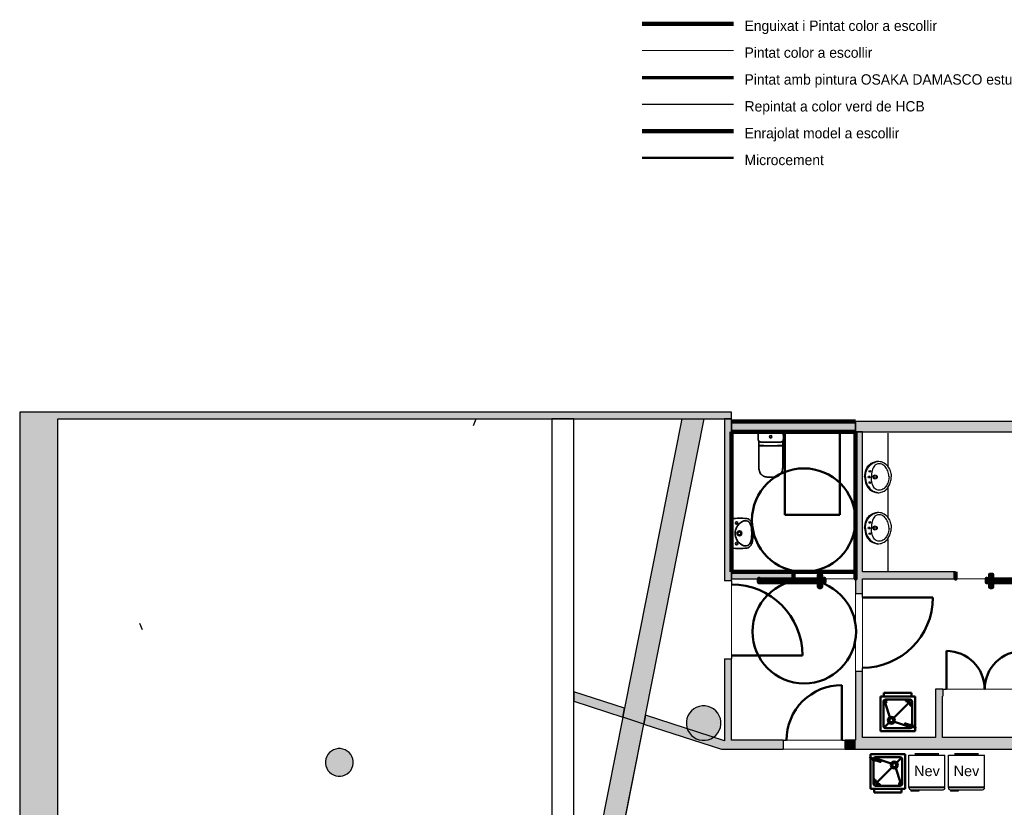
# Model space of a CAD drawing. Header units: metres. Extents: x -1 to 430, y -6 to 34.
# Tile 10 of 65: x 391 to 405, y 23 to 34. Entities that reach past the tile are written whole.
import ezdxf

# ---------------------------------------------------------------- set-up
doc = ezdxf.new("R2010")
doc.units = ezdxf.units.M
for name, pattern in [('CONTINUA', [0]), ('PUNKT', [6.35, 0, -6.35]), ('VERDECKT', [9.525, 6.35, -3.175])]:
    doc.linetypes.add(name, pattern=pattern)
for name, color, linetype, lineweight in [('3D PA MURS', 7, 'CONTINUA', 25), ('3D PA MURS NOUS', 7, 'CONTINUA', 25), ('3D PA PILARS', 7, 'CONTINUA', 25), ('LEGENDA  REVESTIMENT  text', 7, 'CONTINUA', 25), ('LEGENDA  REVESTIMENT enrajorat (Roig)', 7, 'CONTINUA', 25), ('LEGENDA  REVESTIMENT microcement  (Blau clar)', 7, 'CONTINUA', 25), ('LEGENDA  REVESTIMENT pintat (blau fosc)', 7, 'CONTINUA', 25), ('LEGENDA  REVESTIMENT pintat verd (verd)', 7, 'CONTINUA', 25), ('LEGENDA  REVESTIMENT repintat  (Groc)', 7, 'CONTINUA', 25), ('LEGENDA REVESTIMENT  enguixat i pintat (lila)', 7, 'CONTINUA', 25), ('PA ESCALES 2D', 7, 'CONTINUA', 25), ('PA MOBLES', 7, 'CONTINUA', 25), ('PA REVESTIMENT  enguixat i pintat (lila)', 7, 'CONTINUA', 25), ('PA REVESTIMENT enrajorat (Roig)', 7, 'CONTINUA', 25), ('PA REVESTIMENT pintat (blau fosc)', 7, 'CONTINUA', 25)]:
    doc.layers.add(name, color=color, linetype=linetype, lineweight=lineweight)
doc.styles.add('ARIAL', font='arial.ttf')
doc.styles.add('Century Gothic', font='txt')

# ---------------------------------------------------------------- blocks, each defined once
blk = doc.blocks.new('_CLOSEDFILLED')
at = {"color": 0, "linetype": 'ByBlock', "lineweight": -2}
blk.add_solid([(-1, 0), (0, 0), (-1, 0)], dxfattribs=at)
blk = doc.blocks.new('OBJETO_COMPLEJO_1')
at = {"layer": '3D PA MURS NOUS', "lineweight": 35, "transparency": 33554687}
for p, q in [((401.847, 28.07), (401.847, 27.983)), ((402.212, 27.983), (402.211, 28.07)), ((401.854, 27.873), (401.857, 27.559)), ((401.857, 27.945), (401.857, 27.875)), ((402.202, 27.875), (402.202, 27.945)), ((402.202, 27.559), (402.204, 27.873)), ((402.018, 27.421), (402.029, 27.421)), ((402.029, 27.421), (402.04, 27.421))]:
    blk.add_line(p, q, dxfattribs=at)
blk.add_lwpolyline([(402.205, 28.076), (402.029, 28.076), (402.029, 28.076), (402.029, 28.076), (401.853, 28.076)], dxfattribs=at)
for centre, radius, start, end in [((401.853, 28.07), 0.006, 89.9956, 179.6868), ((401.908, 27.978), 0.0616, 175.0868, 212.7316), ((402.15, 27.978), 0.0616, 327.2684, 4.9132), ((402.205, 28.07), 0.006, 0.3132, 90.0044), ((401.856, 27.873), 0.00159, 101.7955, 180.4004), ((401.856, 27.876), 0.0014, 291.5043, 325.5038), ((401.855, 27.879), 0.00468, 272.139, 282.1043), ((402.203, 27.879), 0.00468, 257.8957, 267.861), ((402.203, 27.876), 0.0014, 214.4962, 248.4957), ((402.203, 27.873), 0.00159, 359.5996, 78.2045), ((402.009, 27.555), 0.152, 178.5373, 203.589), ((402.05, 27.555), 0.152, 336.411, 1.4627), ((401.985, 27.547), 0.127, 204.9077, 234.8794), ((401.979, 27.542), 0.119, 235.8185, 262.3668), ((402.011, 27.808), 0.387, 262.9661, 271.1498), ((402.048, 27.808), 0.387, 268.8502, 277.0339), ((402.08, 27.542), 0.119, 277.6332, 304.1815), ((402.074, 27.547), 0.127, 305.1206, 335.0923)]:
    blk.add_arc(centre, radius, start, end, dxfattribs=at)

msp = doc.modelspace()

# ---------------------------------------------------------------- hatches: boundary and pattern name
at = {"layer": '3D PA MURS', "linetype": 'CONTINUA', "lineweight": 18, "true_color": 0xa0a0a0, "transparency": 33554687}
for points in [[(391.15, 28.364), (391.15, 12.841), (391.7, 12.841), (391.7, 28.364)], [(400.758, 28.364), (391.7, 28.364), (391.7, 28.264), (400.739, 28.264)], [(400.191, 23.846), (401.065, 28.264), (400.739, 28.264), (399.884, 23.945)], [(401.459, 28.364), (400.758, 28.364), (400.739, 28.264), (401.459, 28.264)], [(401.459, 25.919), (401.459, 28.264), (401.359, 28.264), (401.359, 25.919)], [(405.776, 28.228), (403.257, 28.228), (403.257, 28.078), (405.676, 28.078), (405.676, 28.08), (405.776, 28.08)], [(403.357, 25.73), (403.357, 28.078), (403.257, 28.078), (403.257, 25.73)], [(403.357, 25.949), (404.707, 25.949), (404.707, 26.049), (403.357, 26.049)], [(401.459, 23.57), (401.459, 24.789), (401.359, 24.789), (401.359, 23.603)], [(403.357, 23.65), (403.357, 24.61), (403.257, 24.61), (403.257, 23.65)], [(399.177, 24.175), (399.884, 23.945), (399.91, 24.074), (399.177, 24.312)], [(404.416, 24.35), (404.416, 23.65), (404.516, 23.65), (404.516, 24.35)], [(404.523, 24.35), (404.516, 24.35), (404.516, 24.25), (404.523, 24.25)], [(400.191, 23.846), (401.317, 23.48), (401.698, 23.48), (401.459, 23.557), (401.459, 23.57), (400.216, 23.974)], [(399.829, 22.019), (400.191, 23.846), (399.884, 23.945), (399.515, 22.081)], [(401.698, 23.48), (402.207, 23.48), (402.207, 23.61), (401.459, 23.61), (401.459, 23.557)], [(403.107, 23.48), (403.257, 23.48), (403.257, 23.61), (403.107, 23.61)], [(403.257, 23.48), (406.035, 23.48), (406.035, 23.65), (403.257, 23.65)]]:
    msp.add_hatch(color=253, dxfattribs=at).paths.add_polyline_path(points)
at = {"layer": '3D PA MURS NOUS', "linetype": 'CONTINUA', "lineweight": 18, "transparency": 33554687}
for color, points in [(220, [(403.257, 28.228), (401.459, 28.228), (401.459, 28.078), (403.257, 28.078)]), (2, [(401.459, 25.949), (402.357, 25.949), (402.357, 26.049), (401.459, 26.049)])]:
    msp.add_hatch(color=color, dxfattribs=at).paths.add_polyline_path(points)
at = {"layer": '3D PA PILARS', "linetype": 'CONTINUA', "lineweight": 18, "transparency": 33554687}
for points in [[(401.079, 24.109), (401.035, 24.109), (400.992, 24.102), (400.951, 24.087), (400.913, 24.065), (400.88, 24.037), (400.852, 24.003), (400.83, 23.965), (400.815, 23.924), (400.807, 23.881), (400.807, 23.838), (400.815, 23.795), (400.83, 23.754), (400.852, 23.716), (400.88, 23.682), (400.913, 23.654), (400.951, 23.632), (400.992, 23.617), (401.035, 23.61), (401.079, 23.61), (401.122, 23.617), (401.163, 23.632), (401.201, 23.654), (401.234, 23.682), (401.262, 23.716), (401.284, 23.754), (401.299, 23.795), (401.307, 23.838), (401.307, 23.881), (401.299, 23.924), (401.284, 23.965), (401.262, 24.003), (401.234, 24.037), (401.201, 24.065), (401.163, 24.087), (401.122, 24.102)], [(395.797, 23.489), (395.762, 23.489), (395.727, 23.483), (395.695, 23.471), (395.664, 23.454), (395.638, 23.432), (395.615, 23.405), (395.598, 23.374), (395.586, 23.342), (395.58, 23.307), (395.58, 23.272), (395.586, 23.238), (395.598, 23.205), (395.615, 23.175), (395.638, 23.148), (395.664, 23.125), (395.695, 23.108), (395.727, 23.096), (395.762, 23.09), (395.797, 23.09), (395.831, 23.096), (395.864, 23.108), (395.894, 23.125), (395.921, 23.148), (395.944, 23.175), (395.961, 23.205), (395.973, 23.238), (395.979, 23.272), (395.979, 23.307), (395.973, 23.342), (395.961, 23.374), (395.944, 23.405), (395.921, 23.432), (395.894, 23.454), (395.864, 23.471), (395.831, 23.483)]]:
    msp.add_hatch(color=9, dxfattribs=at).paths.add_polyline_path(points)

# ---------------------------------------------------------------- linework, layer by layer
at = {"layer": '3D PA MURS', "color": 7, "linetype": 'CONTINUA', "lineweight": 25, "transparency": 33554687}
for p, q in [((391.15, 28.364), (391.15, 12.841)), ((391.7, 28.364), (391.15, 28.364)), ((400.758, 28.364), (391.7, 28.364)), ((391.7, 13.241), (391.7, 28.264)), ((391.7, 28.264), (398.857, 28.264)), ((399.177, 28.264), (398.857, 28.264)), ((398.857, 28.264), (398.857, 18.754)), ((398.857, 28.264), (399.177, 28.264)), ((398.857, 28.264), (398.857, 18.754)), ((399.177, 24.312), (399.177, 28.264)), ((399.177, 28.264), (400.739, 28.264)), ((400.739, 28.264), (399.91, 24.074)), ((400.216, 23.974), (401.065, 28.264)), ((400.739, 28.264), (400.758, 28.264)), ((401.085, 28.364), (400.758, 28.364)), ((400.758, 28.264), (401.065, 28.264)), ((401.065, 28.264), (401.359, 28.264)), ((401.459, 28.364), (401.085, 28.364)), ((401.359, 28.264), (401.459, 28.264)), ((401.459, 28.264), (401.359, 28.264)), ((401.359, 28.264), (401.359, 25.919)), ((401.459, 28.264), (401.459, 28.364)), ((401.459, 25.919), (401.459, 28.264)), ((405.776, 28.228), (403.257, 28.228)), ((403.257, 28.228), (403.257, 28.078)), ((403.257, 28.078), (403.357, 28.078)), ((403.357, 28.078), (403.257, 28.078)), ((403.257, 28.078), (403.257, 25.73)), ((403.357, 28.078), (405.676, 28.078)), ((403.357, 26.049), (403.357, 28.078)), ((404.707, 26.049), (403.357, 26.049)), ((404.707, 25.949), (404.707, 26.049)), ((401.459, 25.919), (401.359, 25.919)), ((401.459, 25.919), (401.459, 25.869)), ((403.357, 25.949), (404.707, 25.949)), ((403.357, 25.73), (403.357, 25.949)), ((403.357, 25.73), (403.257, 25.73)), ((403.357, 25.68), (403.357, 25.73)), ((401.459, 24.839), (401.459, 24.789)), ((401.359, 24.789), (401.459, 24.789)), ((401.359, 24.789), (401.359, 23.603)), ((401.459, 23.61), (401.459, 24.789)), ((403.257, 24.61), (403.357, 24.61)), ((403.257, 24.61), (403.257, 23.65)), ((403.357, 24.61), (403.357, 24.66)), ((403.357, 23.65), (403.357, 24.61)), ((399.91, 24.074), (399.177, 24.312)), ((399.177, 24.312), (399.177, 24.175)), ((399.177, 24.175), (399.177, 24.312)), ((404.416, 24.35), (404.416, 23.65)), ((404.516, 24.35), (404.416, 24.35)), ((404.523, 24.35), (404.516, 24.35)), ((404.516, 23.65), (404.516, 24.25)), ((404.516, 24.25), (404.523, 24.25)), ((404.523, 24.35), (404.523, 24.25)), ((404.523, 24.35), (404.573, 24.35)), ((405.127, 24.35), (405.128, 24.35)), ((399.177, 24.175), (399.884, 23.945)), ((399.177, 20.371), (399.177, 24.175)), ((399.884, 23.945), (399.91, 24.074)), ((399.91, 24.074), (399.884, 23.945)), ((400.191, 23.846), (400.216, 23.974)), ((400.216, 23.974), (400.191, 23.846)), ((401.359, 23.603), (400.216, 23.974)), ((399.884, 23.945), (399.515, 22.081)), ((399.829, 22.019), (400.191, 23.846)), ((400.191, 23.846), (399.884, 23.945)), ((400.191, 23.846), (400.191, 23.846)), ((400.191, 23.846), (401.317, 23.48)), ((402.207, 23.61), (401.459, 23.61)), ((402.207, 23.61), (402.207, 23.48)), ((402.207, 23.61), (402.257, 23.61)), ((403.057, 23.61), (403.107, 23.61)), ((403.107, 23.48), (403.107, 23.61)), ((403.257, 23.61), (403.107, 23.61)), ((403.257, 23.65), (403.257, 23.61)), ((404.416, 23.65), (403.357, 23.65)), ((406.035, 23.65), (404.516, 23.65)), ((401.317, 23.48), (401.698, 23.48)), ((401.698, 23.48), (402.207, 23.48)), ((403.107, 23.48), (403.257, 23.48)), ((403.257, 23.48), (406.035, 23.48))]:
    msp.add_line(p, q, dxfattribs=at)
at = {"layer": '3D PA MURS', "color": 202, "linetype": 'CONTINUA', "lineweight": 50, "transparency": 33554687}
for p, q in [((403.357, 25.68), (404.377, 25.68)), ((401.459, 24.839), (402.489, 24.839)), ((404.573, 24.35), (404.573, 24.904)), ((403.057, 23.61), (403.057, 24.41))]:
    msp.add_line(p, q, dxfattribs=at)
for centre, radius, start, end in [((401.459, 24.839), 1.03, 0, 90), ((403.357, 25.68), 1.02, 270, 0), ((404.573, 24.35), 0.554, 0, 90), ((405.682, 24.35), 0.554, 90, 180)]:
    msp.add_arc(centre, radius, start, end, dxfattribs=at)
msp.add_ellipse((403.057, 23.61), major_axis=(0.8, 0), ratio=1, start_param=1.570796, end_param=3.141593, dxfattribs=at)
at = {"layer": '3D PA MURS NOUS', "color": 7, "linetype": 'CONTINUA', "lineweight": 25, "transparency": 33554687}
for p, q in [((403.257, 28.228), (401.459, 28.228)), ((401.459, 28.228), (401.459, 28.078)), ((403.257, 28.078), (403.257, 28.228)), ((401.459, 28.078), (403.257, 28.078)), ((402.357, 26.049), (401.459, 26.049)), ((401.459, 26.049), (401.459, 25.949)), ((402.357, 26.049), (402.357, 25.949)), ((401.459, 25.949), (402.357, 25.949))]:
    msp.add_line(p, q, dxfattribs=at)
at = {"layer": '3D PA MURS NOUS', "lineweight": 35, "transparency": 33554687}
for p, q in [((401.854, 27.873), (401.855, 27.873)), ((401.855, 27.873), (402.204, 27.873)), ((401.858, 27.876), (401.858, 27.877)), ((401.859, 27.879), (401.906, 27.879)), ((401.896, 27.928), (402.029, 27.927)), ((401.907, 27.875), (401.907, 27.879)), ((401.907, 27.879), (401.931, 27.879)), ((401.907, 27.878), (401.907, 27.875)), ((401.907, 27.875), (401.907, 27.875)), ((401.931, 27.879), (401.931, 27.877)), ((401.933, 27.877), (402.029, 27.877)), ((402.162, 27.928), (402.029, 27.927)), ((402.126, 27.877), (402.029, 27.877)), ((402.151, 27.879), (402.127, 27.879)), ((402.127, 27.879), (402.127, 27.877)), ((402.151, 27.875), (402.151, 27.879)), ((402.152, 27.875), (402.151, 27.875)), ((402.152, 27.878), (402.152, 27.875)), ((402.2, 27.879), (402.153, 27.879)), ((402.201, 27.876), (402.201, 27.877)), ((402.204, 27.873), (402.204, 27.873))]:
    msp.add_line(p, q, dxfattribs=at)
at = {"layer": '3D PA MURS NOUS', "color": 2, "linetype": 'CONTINUA', "lineweight": 35, "transparency": 33554687}
for q in [(401.465, 26.821), (401.465, 26.395)]:
    msp.add_line((401.465, 26.608), q, dxfattribs=at)
at = {"layer": '3D PA MURS NOUS', "color": 240, "linetype": 'CONTINUA', "lineweight": 140, "transparency": 33554687}
for points in [[(402.357, 26.049), (402.357, 25.999), (402.357, 25.949), (402.357, 25.999), (402.357, 26.049)], [(402.757, 25.939), (402.727, 25.939), (402.727, 26.009), (402.757, 26.009), (402.757, 25.939)], [(403.257, 26.049), (403.257, 25.999), (403.257, 25.949), (403.257, 25.999), (403.257, 26.049)], [(404.707, 26.049), (404.707, 25.999), (404.707, 25.949), (404.707, 25.999), (404.707, 26.049)], [(405.207, 25.939), (405.237, 25.939), (405.237, 26.009), (405.207, 26.009), (405.207, 25.939)], [(402.807, 25.939), (401.857, 25.939), (401.857, 25.949), (401.857, 25.899), (402.807, 25.899), (402.807, 25.949), (402.807, 25.939)], [(402.757, 25.899), (402.727, 25.899), (402.727, 25.829), (402.757, 25.829), (402.757, 25.899)], [(405.157, 25.939), (406.107, 25.939), (406.107, 25.949), (406.107, 25.899), (405.157, 25.899), (405.157, 25.949), (405.157, 25.939)], [(405.207, 25.899), (405.237, 25.899), (405.237, 25.829), (405.207, 25.829), (405.207, 25.899)]]:
    msp.add_lwpolyline(points, close=True, dxfattribs=at)
at = {"layer": '3D PA MURS NOUS', "lineweight": 35, "transparency": 33554687}
msp.add_circle((402.029, 28.006), 0.0175, dxfattribs=at)
at = {"layer": '3D PA MURS NOUS', "color": 2, "linetype": 'CONTINUA', "lineweight": 35, "transparency": 33554687}
for centre in [(401.535, 26.758), (401.535, 26.458)]:
    msp.add_circle(centre, 0.0175, dxfattribs=at)
at = {"layer": '3D PA MURS NOUS', "lineweight": 35, "transparency": 33554687}
for centre, radius, start, end in [((401.893, 27.975), 0.0475, 220.1892, 274.3832), ((401.854, 27.877), 0.0036, 321.9501, 338.9558), ((401.86, 27.876), 0.00253, 110.2602, 159.8307), ((401.906, 27.878), 0.001, 0.2284, 89.998), ((401.933, 27.878), 0.00136, 211.3967, 275.8682), ((402.126, 27.878), 0.00136, 264.1318, 328.6033), ((402.153, 27.878), 0.001, 90.002, 179.7716), ((402.166, 27.975), 0.0475, 265.6168, 319.8108), ((402.199, 27.876), 0.00253, 20.1693, 69.7398), ((402.205, 27.877), 0.0036, 201.0442, 218.0499)]:
    msp.add_arc(centre, radius, start, end, dxfattribs=at)
at = {"layer": '3D PA MURS NOUS', "color": 2, "linetype": 'CONTINUA', "lineweight": 35, "transparency": 33554687}
for centre, radius, start, end in [((401.579, 25.888), 0.939, 83.8154, 97.0001), ((401.672, 26.743), 0.08, 26.6204, 83.8154), ((401.693, 26.608), 0.18, 149.1161, 180), ((401.727, 26.587), 0.22, 119.1529, 149.1161), ((401.664, 26.701), 0.09, 68.4643, 119.1529), ((401.677, 26.738), 0.05, 30.2248, 66.3753), ((401.53, 26.653), 0.22, 7.2949, 30.2248), ((401.52, 26.666), 0.25, 9.676, 26.6204), ((401.176, 26.608), 0.577, 0, 7.2949), ((401.175, 26.608), 0.6, 360, 9.676), ((401.693, 26.608), 0.18, 180, 210.8839), ((401.575, 26.608), 0.035, 0, 180), ((401.575, 26.608), 0.035, 180, 0), ((401.575, 26.608), 0.023, 0, 180), ((401.575, 26.608), 0.023, 180, 0), ((401.53, 26.562), 0.22, 329.7752, 352.7051), ((401.176, 26.608), 0.577, 352.7051, 0), ((401.175, 26.608), 0.6, 350.324, 0), ((401.579, 27.327), 0.939, 262.9999, 276.1846), ((401.727, 26.628), 0.22, 210.8839, 240.8471), ((401.664, 26.515), 0.09, 240.8471, 291.5357), ((401.672, 26.473), 0.08, 276.1846, 333.3796), ((401.677, 26.477), 0.05, 293.6247, 329.7752), ((401.52, 26.549), 0.25, 333.3796, 350.324)]:
    msp.add_arc(centre, radius, start, end, dxfattribs=at)
at = {"layer": '3D PA PILARS', "color": 7, "linetype": 'CONTINUA', "lineweight": 25, "transparency": 33554687}
for p, q in [((401.035, 24.109), (400.992, 24.102)), ((401.079, 24.109), (401.035, 24.109)), ((401.122, 24.102), (401.079, 24.109)), ((400.83, 23.965), (400.815, 23.924)), ((400.852, 24.003), (400.83, 23.965)), ((400.88, 24.037), (400.852, 24.003)), ((400.913, 24.065), (400.88, 24.037)), ((400.951, 24.087), (400.913, 24.065)), ((400.992, 24.102), (400.951, 24.087)), ((401.163, 24.087), (401.122, 24.102)), ((401.201, 24.065), (401.163, 24.087)), ((401.234, 24.037), (401.201, 24.065)), ((401.262, 24.003), (401.234, 24.037)), ((401.284, 23.965), (401.262, 24.003)), ((401.299, 23.924), (401.284, 23.965)), ((400.815, 23.924), (400.807, 23.881)), ((400.807, 23.881), (400.807, 23.838)), ((400.807, 23.838), (400.815, 23.795)), ((401.307, 23.881), (401.299, 23.924)), ((401.299, 23.795), (401.307, 23.838)), ((401.307, 23.838), (401.307, 23.881)), ((400.815, 23.795), (400.83, 23.754)), ((400.83, 23.754), (400.852, 23.716)), ((400.852, 23.716), (400.88, 23.682)), ((400.88, 23.682), (400.913, 23.654)), ((401.201, 23.654), (401.234, 23.682)), ((401.234, 23.682), (401.262, 23.716)), ((401.262, 23.716), (401.284, 23.754)), ((401.284, 23.754), (401.299, 23.795)), ((400.913, 23.654), (400.951, 23.632)), ((400.951, 23.632), (400.992, 23.617)), ((400.992, 23.617), (401.035, 23.61)), ((401.035, 23.61), (401.079, 23.61)), ((401.079, 23.61), (401.122, 23.617)), ((401.122, 23.617), (401.163, 23.632)), ((401.163, 23.632), (401.201, 23.654)), ((395.615, 23.405), (395.598, 23.374)), ((395.638, 23.432), (395.615, 23.405)), ((395.664, 23.454), (395.638, 23.432)), ((395.695, 23.471), (395.664, 23.454)), ((395.727, 23.483), (395.695, 23.471)), ((395.762, 23.489), (395.727, 23.483)), ((395.797, 23.489), (395.762, 23.489)), ((395.831, 23.483), (395.797, 23.489)), ((395.864, 23.471), (395.831, 23.483)), ((395.894, 23.454), (395.864, 23.471)), ((395.921, 23.432), (395.894, 23.454)), ((395.944, 23.405), (395.921, 23.432)), ((395.961, 23.374), (395.944, 23.405)), ((395.586, 23.342), (395.58, 23.307)), ((395.58, 23.307), (395.58, 23.272)), ((395.58, 23.272), (395.586, 23.238)), ((395.598, 23.374), (395.586, 23.342)), ((395.973, 23.342), (395.961, 23.374)), ((395.979, 23.307), (395.973, 23.342)), ((395.973, 23.238), (395.979, 23.272)), ((395.979, 23.272), (395.979, 23.307)), ((395.586, 23.238), (395.598, 23.205)), ((395.598, 23.205), (395.615, 23.175)), ((395.615, 23.175), (395.638, 23.148)), ((395.638, 23.148), (395.664, 23.125)), ((395.664, 23.125), (395.695, 23.108)), ((395.695, 23.108), (395.727, 23.096)), ((395.831, 23.096), (395.864, 23.108)), ((395.864, 23.108), (395.894, 23.125)), ((395.894, 23.125), (395.921, 23.148)), ((395.921, 23.148), (395.944, 23.175)), ((395.944, 23.175), (395.961, 23.205)), ((395.961, 23.205), (395.973, 23.238)), ((395.727, 23.096), (395.762, 23.09)), ((395.762, 23.09), (395.797, 23.09)), ((395.797, 23.09), (395.831, 23.096))]:
    msp.add_line(p, q, dxfattribs=at)
at = {"layer": 'LEGENDA  REVESTIMENT enrajorat (Roig)', "color": 240, "linetype": 'CONTINUA', "lineweight": 140, "transparency": 33554687}
msp.add_line((400.168, 32.434), (401.488, 32.434), dxfattribs=at)
at = {"layer": 'LEGENDA  REVESTIMENT microcement  (Blau clar)', "color": 4, "linetype": 'CONTINUA', "lineweight": 50, "transparency": 33554687}
msp.add_line((400.168, 32.045), (401.488, 32.045), dxfattribs=at)
at = {"layer": 'LEGENDA  REVESTIMENT pintat (blau fosc)', "color": 180, "linetype": 'CONTINUA', "lineweight": 13, "transparency": 33554687}
msp.add_line((400.168, 33.6), (401.488, 33.6), dxfattribs=at)
at = {"layer": 'LEGENDA  REVESTIMENT pintat verd (verd)', "color": 100, "linetype": 'CONTINUA', "lineweight": 70, "transparency": 33554687}
msp.add_line((400.168, 33.211), (401.488, 33.211), dxfattribs=at)
at = {"layer": 'LEGENDA  REVESTIMENT repintat  (Groc)', "color": 7, "linetype": 'CONTINUA', "lineweight": 25, "transparency": 33554687}
msp.add_line((400.168, 32.823), (401.488, 32.823), dxfattribs=at)
at = {"layer": 'LEGENDA REVESTIMENT  enguixat i pintat (lila)', "color": 220, "linetype": 'CONTINUA', "lineweight": 100, "transparency": 33554687}
msp.add_line((400.168, 33.989), (401.488, 33.989), dxfattribs=at)
at = {"layer": 'PA ESCALES 2D', "color": 7, "linetype": 'PUNKT', "lineweight": 25, "transparency": 33554687}
for p, q in [((397.758, 28.26), (391.697, 13.248)), ((397.758, 13.248), (391.697, 28.26))]:
    msp.add_line(p, q, dxfattribs=at)
at = {"layer": 'PA ESCALES 2D', "color": 7, "linetype": 'CONTINUA', "lineweight": 25, "transparency": 33554687}
for p, q in [((403.732, 27.569), (403.732, 28.06)), ((403.402, 27.508), (403.412, 27.535)), ((403.412, 27.535), (403.421, 27.555)), ((403.418, 27.515), (403.424, 27.531)), ((403.421, 27.555), (403.432, 27.572)), ((403.424, 27.531), (403.429, 27.541)), ((403.429, 27.541), (403.435, 27.551)), ((403.432, 27.572), (403.445, 27.588)), ((403.435, 27.551), (403.444, 27.565)), ((403.444, 27.565), (403.454, 27.578)), ((403.445, 27.588), (403.461, 27.604)), ((403.454, 27.578), (403.465, 27.59)), ((403.461, 27.604), (403.474, 27.615)), ((403.465, 27.59), (403.476, 27.601)), ((403.474, 27.615), (403.486, 27.623)), ((403.476, 27.601), (403.499, 27.618)), ((403.486, 27.623), (403.496, 27.629)), ((403.496, 27.629), (403.506, 27.634)), ((403.504, 27.535), (403.498, 27.513)), ((403.499, 27.618), (403.513, 27.627)), ((403.512, 27.557), (403.504, 27.535)), ((403.506, 27.634), (403.523, 27.641)), ((403.52, 27.572), (403.512, 27.557)), ((403.513, 27.627), (403.53, 27.636)), ((403.53, 27.585), (403.52, 27.572)), ((403.523, 27.641), (403.536, 27.645)), ((403.53, 27.636), (403.548, 27.643)), ((403.542, 27.596), (403.53, 27.585)), ((403.536, 27.645), (403.553, 27.649)), ((403.557, 27.605), (403.542, 27.596)), ((403.548, 27.643), (403.559, 27.646)), ((403.553, 27.649), (403.568, 27.651)), ((403.58, 27.614), (403.557, 27.605)), ((403.559, 27.646), (403.575, 27.65)), ((403.568, 27.651), (403.579, 27.652)), ((403.579, 27.652), (403.593, 27.652)), ((403.601, 27.616), (403.58, 27.614)), ((403.593, 27.652), (403.613, 27.65)), ((403.62, 27.615), (403.601, 27.616)), ((403.613, 27.65), (403.63, 27.647)), ((403.64, 27.609), (403.62, 27.615)), ((403.63, 27.647), (403.647, 27.641)), ((403.655, 27.601), (403.64, 27.609)), ((403.647, 27.641), (403.659, 27.636)), ((403.672, 27.589), (403.655, 27.601)), ((403.659, 27.636), (403.674, 27.628)), ((403.687, 27.574), (403.672, 27.589)), ((403.674, 27.628), (403.691, 27.616)), ((403.698, 27.56), (403.687, 27.574)), ((403.691, 27.616), (403.702, 27.606)), ((403.706, 27.547), (403.698, 27.56)), ((403.702, 27.606), (403.713, 27.594)), ((403.717, 27.528), (403.706, 27.547)), ((403.713, 27.594), (403.721, 27.583)), ((403.724, 27.514), (403.717, 27.528)), ((403.721, 27.583), (403.732, 27.568)), ((403.732, 27.568), (403.741, 27.553)), ((403.741, 27.553), (403.748, 27.538)), ((403.748, 27.538), (403.754, 27.526)), ((403.389, 27.424), (403.391, 27.452)), ((403.389, 27.424), (403.391, 27.397)), ((403.391, 27.452), (403.395, 27.478)), ((403.391, 27.397), (403.395, 27.37)), ((403.395, 27.478), (403.402, 27.508)), ((403.402, 27.424), (403.403, 27.445)), ((403.402, 27.424), (403.403, 27.403)), ((403.403, 27.445), (403.406, 27.466)), ((403.403, 27.403), (403.406, 27.383)), ((403.406, 27.466), (403.408, 27.48)), ((403.408, 27.48), (403.413, 27.5)), ((403.413, 27.5), (403.418, 27.515)), ((403.488, 27.45), (403.487, 27.424)), ((403.488, 27.398), (403.487, 27.424)), ((403.489, 27.469), (403.488, 27.45)), ((403.489, 27.379), (403.488, 27.398)), ((403.493, 27.493), (403.489, 27.469)), ((403.498, 27.513), (403.493, 27.493)), ((403.731, 27.495), (403.724, 27.514)), ((403.736, 27.476), (403.731, 27.495)), ((403.74, 27.454), (403.736, 27.476)), ((403.74, 27.394), (403.736, 27.372)), ((403.741, 27.442), (403.74, 27.454)), ((403.741, 27.407), (403.74, 27.394)), ((403.742, 27.424), (403.741, 27.442)), ((403.742, 27.424), (403.741, 27.407)), ((403.754, 27.526), (403.76, 27.511)), ((403.76, 27.511), (403.765, 27.495)), ((403.765, 27.495), (403.769, 27.476)), ((403.769, 27.476), (403.772, 27.458)), ((403.769, 27.373), (403.772, 27.39)), ((403.772, 27.458), (403.773, 27.443)), ((403.772, 27.39), (403.773, 27.405)), ((403.773, 27.443), (403.774, 27.424)), ((403.773, 27.405), (403.774, 27.424)), ((403.395, 27.37), (403.402, 27.341)), ((403.402, 27.341), (403.412, 27.314)), ((403.406, 27.383), (403.408, 27.369)), ((403.408, 27.369), (403.413, 27.348)), ((403.412, 27.314), (403.421, 27.294)), ((403.413, 27.348), (403.418, 27.334)), ((403.418, 27.334), (403.424, 27.317)), ((403.421, 27.294), (403.432, 27.276)), ((403.424, 27.317), (403.429, 27.307)), ((403.429, 27.307), (403.435, 27.298)), ((403.432, 27.276), (403.445, 27.261)), ((403.435, 27.298), (403.444, 27.284)), ((403.444, 27.284), (403.454, 27.27)), ((403.445, 27.261), (403.461, 27.245)), ((403.454, 27.27), (403.465, 27.258)), ((403.461, 27.245), (403.474, 27.234)), ((403.465, 27.258), (403.476, 27.247)), ((403.476, 27.247), (403.499, 27.23)), ((403.493, 27.356), (403.489, 27.379)), ((403.498, 27.336), (403.493, 27.356)), ((403.504, 27.314), (403.498, 27.336)), ((403.512, 27.291), (403.504, 27.314)), ((403.52, 27.276), (403.512, 27.291)), ((403.53, 27.263), (403.52, 27.276)), ((403.542, 27.253), (403.53, 27.263)), ((403.557, 27.243), (403.542, 27.253)), ((403.58, 27.235), (403.557, 27.243)), ((403.655, 27.247), (403.64, 27.239)), ((403.672, 27.259), (403.655, 27.247)), ((403.687, 27.275), (403.672, 27.259)), ((403.698, 27.288), (403.687, 27.275)), ((403.691, 27.233), (403.702, 27.242)), ((403.706, 27.301), (403.698, 27.288)), ((403.702, 27.242), (403.713, 27.254)), ((403.717, 27.32), (403.706, 27.301)), ((403.713, 27.254), (403.721, 27.265)), ((403.724, 27.335), (403.717, 27.32)), ((403.721, 27.265), (403.732, 27.28)), ((403.731, 27.353), (403.724, 27.335)), ((403.736, 27.372), (403.731, 27.353)), ((403.732, 27.28), (403.741, 27.295)), ((403.732, 26.829), (403.732, 27.28)), ((403.741, 27.295), (403.748, 27.31)), ((403.748, 27.31), (403.754, 27.322)), ((403.754, 27.322), (403.76, 27.338)), ((403.76, 27.338), (403.765, 27.354)), ((403.765, 27.354), (403.769, 27.373)), ((403.474, 27.234), (403.486, 27.226)), ((403.486, 27.226), (403.496, 27.22)), ((403.496, 27.22), (403.506, 27.215)), ((403.499, 27.23), (403.513, 27.221)), ((403.506, 27.215), (403.523, 27.207)), ((403.513, 27.221), (403.53, 27.213)), ((403.523, 27.207), (403.536, 27.203)), ((403.53, 27.213), (403.548, 27.205)), ((403.536, 27.203), (403.553, 27.199)), ((403.548, 27.205), (403.559, 27.202)), ((403.553, 27.199), (403.568, 27.197)), ((403.559, 27.202), (403.575, 27.198)), ((403.568, 27.197), (403.579, 27.196)), ((403.579, 27.196), (403.593, 27.196)), ((403.601, 27.232), (403.58, 27.235)), ((403.593, 27.196), (403.613, 27.198)), ((403.62, 27.234), (403.601, 27.232)), ((403.613, 27.198), (403.63, 27.202)), ((403.64, 27.239), (403.62, 27.234)), ((403.63, 27.202), (403.647, 27.207)), ((403.647, 27.207), (403.659, 27.213)), ((403.659, 27.213), (403.674, 27.221)), ((403.674, 27.221), (403.691, 27.233)), ((403.412, 26.795), (403.421, 26.816)), ((403.421, 26.816), (403.432, 26.833)), ((403.432, 26.833), (403.445, 26.849)), ((403.435, 26.811), (403.444, 26.826)), ((403.444, 26.826), (403.454, 26.839)), ((403.445, 26.849), (403.461, 26.864)), ((403.454, 26.839), (403.465, 26.851)), ((403.461, 26.864), (403.474, 26.875)), ((403.465, 26.851), (403.476, 26.862)), ((403.474, 26.875), (403.486, 26.883)), ((403.476, 26.862), (403.499, 26.879)), ((403.486, 26.883), (403.496, 26.889)), ((403.496, 26.889), (403.506, 26.895)), ((403.499, 26.879), (403.513, 26.888)), ((403.512, 26.818), (403.504, 26.796)), ((403.506, 26.895), (403.523, 26.902)), ((403.52, 26.833), (403.512, 26.818)), ((403.513, 26.888), (403.53, 26.897)), ((403.53, 26.846), (403.52, 26.833)), ((403.523, 26.902), (403.536, 26.906)), ((403.53, 26.897), (403.548, 26.904)), ((403.542, 26.857), (403.53, 26.846)), ((403.536, 26.906), (403.553, 26.91)), ((403.557, 26.866), (403.542, 26.857)), ((403.548, 26.904), (403.559, 26.907)), ((403.553, 26.91), (403.568, 26.912)), ((403.58, 26.874), (403.557, 26.866)), ((403.559, 26.907), (403.575, 26.911)), ((403.568, 26.912), (403.579, 26.913)), ((403.579, 26.913), (403.593, 26.913)), ((403.601, 26.877), (403.58, 26.874)), ((403.593, 26.913), (403.613, 26.911)), ((403.62, 26.876), (403.601, 26.877)), ((403.613, 26.911), (403.63, 26.908)), ((403.64, 26.87), (403.62, 26.876)), ((403.63, 26.908), (403.647, 26.902)), ((403.655, 26.862), (403.64, 26.87)), ((403.647, 26.902), (403.659, 26.897)), ((403.672, 26.85), (403.655, 26.862)), ((403.659, 26.897), (403.674, 26.888)), ((403.687, 26.834), (403.672, 26.85)), ((403.674, 26.888), (403.691, 26.876)), ((403.698, 26.821), (403.687, 26.834)), ((403.691, 26.876), (403.702, 26.867)), ((403.706, 26.808), (403.698, 26.821)), ((403.702, 26.867), (403.713, 26.855)), ((403.713, 26.855), (403.721, 26.844)), ((403.721, 26.844), (403.732, 26.829)), ((403.732, 26.829), (403.741, 26.814)), ((403.741, 26.814), (403.748, 26.799)), ((403.389, 26.685), (403.391, 26.713)), ((403.389, 26.685), (403.391, 26.658)), ((403.391, 26.713), (403.395, 26.739)), ((403.395, 26.739), (403.402, 26.769)), ((403.402, 26.769), (403.412, 26.795)), ((403.402, 26.685), (403.403, 26.706)), ((403.402, 26.685), (403.403, 26.664)), ((403.403, 26.706), (403.406, 26.727)), ((403.406, 26.727), (403.408, 26.74)), ((403.408, 26.74), (403.413, 26.761)), ((403.413, 26.761), (403.418, 26.775)), ((403.418, 26.775), (403.424, 26.792)), ((403.424, 26.792), (403.429, 26.802)), ((403.429, 26.802), (403.435, 26.811)), ((403.488, 26.711), (403.487, 26.685)), ((403.488, 26.659), (403.487, 26.685)), ((403.489, 26.73), (403.488, 26.711)), ((403.493, 26.753), (403.489, 26.73)), ((403.498, 26.773), (403.493, 26.753)), ((403.504, 26.796), (403.498, 26.773)), ((403.717, 26.789), (403.706, 26.808)), ((403.724, 26.775), (403.717, 26.789)), ((403.731, 26.756), (403.724, 26.775)), ((403.736, 26.737), (403.731, 26.756)), ((403.74, 26.715), (403.736, 26.737)), ((403.741, 26.702), (403.74, 26.715)), ((403.742, 26.685), (403.741, 26.702)), ((403.742, 26.685), (403.741, 26.668)), ((403.748, 26.799), (403.754, 26.787)), ((403.754, 26.787), (403.76, 26.772)), ((403.76, 26.772), (403.765, 26.756)), ((403.765, 26.756), (403.769, 26.737)), ((403.769, 26.737), (403.772, 26.719)), ((403.772, 26.719), (403.773, 26.704)), ((403.773, 26.704), (403.774, 26.685)), ((403.773, 26.666), (403.774, 26.685)), ((403.391, 26.658), (403.395, 26.631)), ((403.395, 26.631), (403.402, 26.601)), ((403.402, 26.601), (403.412, 26.575)), ((403.403, 26.664), (403.406, 26.644)), ((403.406, 26.644), (403.408, 26.63)), ((403.408, 26.63), (403.413, 26.609)), ((403.412, 26.575), (403.421, 26.554)), ((403.413, 26.609), (403.418, 26.595)), ((403.418, 26.595), (403.424, 26.578)), ((403.421, 26.554), (403.432, 26.537)), ((403.424, 26.578), (403.429, 26.568)), ((403.429, 26.568), (403.435, 26.559)), ((403.432, 26.537), (403.445, 26.521)), ((403.435, 26.559), (403.444, 26.545)), ((403.444, 26.545), (403.454, 26.531)), ((403.454, 26.531), (403.465, 26.519)), ((403.489, 26.64), (403.488, 26.659)), ((403.493, 26.617), (403.489, 26.64)), ((403.498, 26.597), (403.493, 26.617)), ((403.504, 26.575), (403.498, 26.597)), ((403.512, 26.552), (403.504, 26.575)), ((403.52, 26.537), (403.512, 26.552)), ((403.53, 26.524), (403.52, 26.537)), ((403.687, 26.536), (403.672, 26.52)), ((403.698, 26.549), (403.687, 26.536)), ((403.706, 26.562), (403.698, 26.549)), ((403.717, 26.581), (403.706, 26.562)), ((403.724, 26.596), (403.717, 26.581)), ((403.721, 26.526), (403.732, 26.541)), ((403.731, 26.614), (403.724, 26.596)), ((403.736, 26.633), (403.731, 26.614)), ((403.732, 26.541), (403.741, 26.556)), ((403.732, 26.05), (403.732, 26.541)), ((403.74, 26.655), (403.736, 26.633)), ((403.741, 26.668), (403.74, 26.655)), ((403.741, 26.556), (403.748, 26.571)), ((403.748, 26.571), (403.754, 26.583)), ((403.754, 26.583), (403.76, 26.599)), ((403.76, 26.599), (403.765, 26.615)), ((403.765, 26.615), (403.769, 26.634)), ((403.769, 26.634), (403.772, 26.651)), ((403.772, 26.651), (403.773, 26.666)), ((403.445, 26.521), (403.461, 26.506)), ((403.461, 26.506), (403.474, 26.495)), ((403.465, 26.519), (403.476, 26.508)), ((403.474, 26.495), (403.486, 26.487)), ((403.476, 26.508), (403.499, 26.491)), ((403.486, 26.487), (403.496, 26.481)), ((403.496, 26.481), (403.506, 26.475)), ((403.499, 26.491), (403.513, 26.482)), ((403.506, 26.475), (403.523, 26.468)), ((403.513, 26.482), (403.53, 26.474)), ((403.523, 26.468), (403.536, 26.464)), ((403.542, 26.513), (403.53, 26.524)), ((403.53, 26.474), (403.548, 26.466)), ((403.536, 26.464), (403.553, 26.46)), ((403.557, 26.504), (403.542, 26.513)), ((403.548, 26.466), (403.559, 26.463)), ((403.553, 26.46), (403.568, 26.458)), ((403.58, 26.496), (403.557, 26.504)), ((403.559, 26.463), (403.575, 26.459)), ((403.568, 26.458), (403.579, 26.457)), ((403.579, 26.457), (403.593, 26.457)), ((403.601, 26.493), (403.58, 26.496)), ((403.593, 26.457), (403.613, 26.459)), ((403.62, 26.494), (403.601, 26.493)), ((403.613, 26.459), (403.63, 26.462)), ((403.64, 26.5), (403.62, 26.494)), ((403.63, 26.462), (403.647, 26.468)), ((403.655, 26.508), (403.64, 26.5)), ((403.647, 26.468), (403.659, 26.473)), ((403.672, 26.52), (403.655, 26.508)), ((403.659, 26.473), (403.674, 26.482)), ((403.674, 26.482), (403.691, 26.494)), ((403.691, 26.494), (403.702, 26.503)), ((403.702, 26.503), (403.713, 26.515)), ((403.713, 26.515), (403.721, 26.526))]:
    msp.add_line(p, q, dxfattribs=at)
for centre, radius in [((403.454, 27.424), 0.0143), ((403.465, 27.506), 0.0122), ((403.541, 27.424), 0.0305), ((403.541, 27.424), 0.0187), ((403.465, 27.343), 0.0122), ((403.454, 26.685), 0.0143), ((403.465, 26.766), 0.0122), ((403.541, 26.685), 0.0305), ((403.541, 26.685), 0.0187), ((403.465, 26.604), 0.0122)]:
    msp.add_circle(centre, radius, dxfattribs=at)
at = {"layer": 'PA MOBLES', "lineweight": 50, "transparency": 33554687}
for p, q in [((403.669, 24.3), (404.069, 24.3)), ((403.669, 24.243), (403.669, 24.3)), ((404.069, 24.243), (404.069, 24.3)), ((403.619, 24.243), (404.119, 24.243)), ((403.619, 24.243), (403.619, 23.743)), ((403.662, 24.171), (403.662, 23.814)), ((403.756, 23.945), (403.685, 24.151)), ((403.691, 24.2), (404.048, 24.2)), ((403.812, 23.935), (404.02, 24.143)), ((403.986, 24.176), (403.986, 24.19)), ((404.067, 24.109), (404.052, 24.109)), ((404.077, 24.171), (404.077, 23.828)), ((404.119, 24.243), (404.119, 23.743)), ((403.671, 23.794), (403.741, 23.864)), ((404.068, 23.794), (403.822, 23.879)), ((404.05, 23.815), (403.976, 23.842)), ((404.055, 23.829), (403.981, 23.855)), ((404.051, 23.838), (404.048, 23.831)), ((404.091, 23.823), (404.051, 23.838)), ((404.065, 23.825), (404.06, 23.812)), ((404.129, 23.802), (404.065, 23.825)), ((404.091, 23.823), (404.088, 23.817)), ((403.619, 23.743), (404.119, 23.743)), ((403.691, 23.786), (404.048, 23.786)), ((404.043, 23.818), (404.041, 23.811)), ((404.081, 23.796), (404.041, 23.811)), ((404.124, 23.789), (404.06, 23.812)), ((404.084, 23.803), (404.081, 23.796)), ((404.129, 23.802), (404.124, 23.789)), ((403.975, 23.409), (403.475, 23.409)), ((403.475, 22.909), (403.475, 23.409)), ((403.975, 22.909), (403.975, 23.409)), ((403.466, 23.349), (403.471, 23.363)), ((403.466, 23.349), (403.529, 23.327)), ((403.471, 23.363), (403.534, 23.34)), ((403.504, 23.328), (403.506, 23.335)), ((403.504, 23.328), (403.544, 23.314)), ((403.511, 23.348), (403.513, 23.355)), ((403.513, 23.355), (403.554, 23.341)), ((403.518, 22.98), (403.518, 23.323)), ((403.526, 23.358), (403.773, 23.273)), ((403.529, 23.327), (403.534, 23.34)), ((403.54, 23.323), (403.614, 23.296)), ((403.544, 23.314), (403.546, 23.32)), ((403.545, 23.336), (403.619, 23.31)), ((403.904, 23.366), (403.547, 23.366)), ((403.551, 23.334), (403.554, 23.341)), ((403.924, 23.358), (403.853, 23.287)), ((403.932, 22.98), (403.932, 23.337)), ((403.783, 23.216), (403.574, 23.008)), ((403.839, 23.206), (403.91, 23)), ((403.528, 23.042), (403.542, 23.043)), ((403.609, 22.976), (403.609, 22.961)), ((403.975, 22.909), (403.475, 22.909)), ((403.525, 22.909), (403.525, 22.852)), ((403.925, 22.852), (403.525, 22.852)), ((403.904, 22.952), (403.547, 22.952)), ((403.925, 22.909), (403.925, 22.852))]:
    msp.add_line(p, q, dxfattribs=at)
at = {"layer": 'PA MOBLES', "color": 180, "transparency": 33554687}
for p, q in [((404.03, 22.937), (404.03, 23.394)), ((404.03, 23.394), (404.553, 23.394)), ((404.117, 23.417), (404.464, 23.417)), ((404.117, 23.409), (404.464, 23.409)), ((404.553, 22.937), (404.553, 23.394)), ((404.603, 22.937), (404.603, 23.394)), ((404.603, 23.394), (405.125, 23.394)), ((404.689, 23.417), (405.037, 23.417)), ((404.689, 23.409), (405.037, 23.409)), ((405.125, 22.937), (405.125, 23.394)), ((404.03, 22.937), (404.553, 22.937)), ((404.03, 22.928), (404.553, 22.928)), ((404.03, 22.921), (404.03, 22.928)), ((404.035, 22.928), (404.035, 22.937)), ((404.058, 22.893), (404.526, 22.893)), ((404.06, 22.893), (404.06, 22.874)), ((404.174, 22.874), (404.06, 22.874)), ((404.065, 22.893), (404.065, 22.879)), ((404.065, 22.879), (404.169, 22.879)), ((404.169, 22.893), (404.169, 22.879)), ((404.174, 22.893), (404.174, 22.874)), ((404.548, 22.928), (404.548, 22.937)), ((404.553, 22.921), (404.553, 22.928)), ((404.603, 22.937), (405.125, 22.937)), ((404.603, 22.928), (405.125, 22.928)), ((404.603, 22.921), (404.603, 22.928)), ((404.608, 22.928), (404.608, 22.937)), ((404.63, 22.893), (405.098, 22.893)), ((404.632, 22.893), (404.632, 22.874)), ((404.746, 22.874), (404.632, 22.874)), ((404.638, 22.893), (404.638, 22.879)), ((404.638, 22.879), (404.741, 22.879)), ((404.741, 22.893), (404.741, 22.879)), ((404.746, 22.893), (404.746, 22.874)), ((405.12, 22.928), (405.12, 22.937)), ((405.125, 22.921), (405.125, 22.928))]:
    msp.add_line(p, q, dxfattribs=at)
at = {"layer": 'PA MOBLES', "color": 202, "linetype": 'VERDECKT', "lineweight": 50, "transparency": 33554687}
msp.add_lwpolyline([(403.031, 26.878), (403.031, 28.078), (402.231, 28.078), (402.231, 26.878), (403.031, 26.878)], close=True, dxfattribs=at)
for centre in [(402.507, 26.799), (402.514, 25.184)]:
    msp.add_circle(centre, 0.75, dxfattribs=at)
at = {"layer": 'PA MOBLES', "lineweight": 50, "transparency": 33554687}
for centre, radius in [((403.687, 24.172), 0.0214), ((403.687, 24.172), 0.0143), ((404.026, 24.15), 0.00878), ((403.777, 23.9), 0.05), ((403.777, 23.9), 0.0286), ((403.818, 23.252), 0.05), ((403.818, 23.252), 0.0286), ((403.568, 23.002), 0.00878), ((403.907, 22.979), 0.0214), ((403.907, 22.979), 0.0143)]:
    msp.add_circle(centre, radius, dxfattribs=at)
for centre, radius, start, end in [((403.691, 24.171), 0.0286, 90, 180), ((403.984, 24.108), 0.0823, 1.0448, 88.9552), ((403.984, 24.108), 0.068, 1.0448, 88.9552), ((404.048, 24.171), 0.0286, 0, 90), ((403.978, 23.848), 0.00714, 70.2599, 250.2599), ((404.052, 23.822), 0.00714, 250.2599, 70.2599), ((403.691, 23.814), 0.0286, 180, 270), ((404.048, 23.814), 0.0286, 270, 329.4207), ((403.547, 23.337), 0.0286, 90, 149.4207), ((403.542, 23.33), 0.00714, 70.2599, 250.2599), ((403.616, 23.303), 0.00714, 250.2599, 70.2599), ((403.904, 23.337), 0.0286, 0, 90), ((403.547, 22.98), 0.0286, 180, 270), ((403.61, 23.044), 0.0823, 181.0448, 268.9552), ((403.61, 23.044), 0.068, 181.0448, 268.9552), ((403.904, 22.98), 0.0286, 270, 0)]:
    msp.add_arc(centre, radius, start, end, dxfattribs=at)
at = {"layer": 'PA MOBLES', "color": 180, "transparency": 33554687}
for centre, start, end in [((404.058, 22.921), 180, 270), ((404.526, 22.921), 270, 0), ((404.63, 22.921), 180, 270), ((405.098, 22.921), 270, 0)]:
    msp.add_arc(centre, 0.0274, start, end, dxfattribs=at)
at = {"layer": 'PA REVESTIMENT  enguixat i pintat (lila)', "color": 220, "linetype": 'CONTINUA', "lineweight": 100, "transparency": 33554687}
msp.add_line((401.459, 28.228), (403.257, 28.228), dxfattribs=at)
at = {"layer": 'PA REVESTIMENT enrajorat (Roig)', "color": 240, "linetype": 'CONTINUA', "lineweight": 140, "transparency": 33554687}
for p, q in [((403.257, 28.078), (401.459, 28.078)), ((401.459, 28.078), (401.459, 26.049)), ((403.257, 28.078), (403.257, 26.049)), ((401.459, 26.049), (402.357, 26.049))]:
    msp.add_line(p, q, dxfattribs=at)
at = {"layer": 'PA REVESTIMENT enrajorat (Roig)', "color": 240, "linetype": 'VERDECKT', "lineweight": 140, "transparency": 33554687}
msp.add_line((402.357, 26.049), (403.257, 26.049), dxfattribs=at)
at = {"layer": 'PA REVESTIMENT pintat (blau fosc)', "color": 180, "linetype": 'CONTINUA', "lineweight": 13, "transparency": 33554687}
for p, q in [((401.459, 25.949), (402.357, 25.949)), ((401.459, 25.919), (401.459, 25.949)), ((403.257, 25.949), (403.257, 25.73)), ((403.357, 25.73), (403.357, 25.949)), ((403.357, 25.949), (404.767, 25.949)), ((401.459, 23.61), (401.459, 24.789)), ((403.257, 24.61), (403.257, 23.61)), ((403.357, 23.65), (403.357, 24.61)), ((404.516, 24.35), (404.416, 24.35)), ((404.416, 24.35), (404.416, 23.65)), ((400.191, 23.846), (399.829, 22.019)), ((401.317, 23.48), (400.191, 23.846)), ((402.207, 23.61), (401.459, 23.61)), ((403.107, 23.61), (402.207, 23.61)), ((403.257, 23.61), (403.107, 23.61)), ((404.416, 23.65), (403.357, 23.65)), ((402.207, 23.48), (401.317, 23.48)), ((406.035, 23.48), (403.107, 23.48))]:
    msp.add_line(p, q, dxfattribs=at)
at = {"layer": 'PA REVESTIMENT pintat (blau fosc)', "color": 180, "linetype": 'VERDECKT', "lineweight": 13, "transparency": 33554687}
for p, q in [((401.459, 24.789), (401.459, 25.919)), ((402.357, 25.949), (403.257, 25.949)), ((404.767, 25.949), (405.607, 25.949)), ((403.257, 25.73), (403.257, 24.61)), ((403.357, 24.61), (403.357, 25.73)), ((405.732, 24.35), (404.516, 24.35)), ((403.107, 23.48), (402.207, 23.48))]:
    msp.add_line(p, q, dxfattribs=at)

# ---------------------------------------------------------------- block references
at = {"layer": '3D PA MURS NOUS', "lineweight": 35, "transparency": 33554687}
msp.add_blockref('OBJETO_COMPLEJO_1', (0, 0), dxfattribs=at)
at = {"layer": '3D PA PILARS', "color": 7, "linetype": 'CONTINUA', "lineweight": 25, "transparency": 33554687, "xscale": 0.0002666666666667, "yscale": 0.0002666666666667, "zscale": 0.0002666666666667}
for p in [(401.057, 23.859), (395.779, 23.29)]:
    msp.add_blockref('_CLOSEDFILLED', p, dxfattribs=at)

# ---------------------------------------------------------------- texts
at = {"layer": 'LEGENDA  REVESTIMENT  text', "color": 7, "linetype": 'CONTINUA', "lineweight": 25, "transparency": 33554687, "char_height": 0.15, "attachment_point": 1, "style": 'Century Gothic'}
for s, insert, width in [('Enguixat\\~i\\~Pintat\\~color\\~a\\~escollir\\~\\~', (401.65, 34.035), 3.2925), ('Pintat\\~color\\~a\\~escollir', (401.65, 33.646), 2.1575), ('Pintat\\~amb\\~pintura\\~OSAKA\\~DAMASCO\\~estuco\\~seda', (401.65, 33.257), 5.21), ('Repintat\\~a\\~color\\~verd\\~de\\~HCB', (401.65, 32.868), 3.0425), ('Enrajolat\\~model\\~a\\~escollir', (401.65, 32.479), 2.6), ('Microcement', (401.65, 32.091), 1.4425)]:
    msp.add_mtext(s, dxfattribs=dict(at, insert=insert, width=width))
at = {"layer": 'PA MOBLES', "lineweight": 50, "transparency": 33554687, "char_height": 0.15, "width": 0.45002, "attachment_point": 5, "style": 'ARIAL'}
for insert in [(404.292, 23.165), (404.864, 23.165)]:
    msp.add_mtext('\\W1.00;Nev', dxfattribs=dict(at, insert=insert))

doc.saveas('drawing.dxf')
